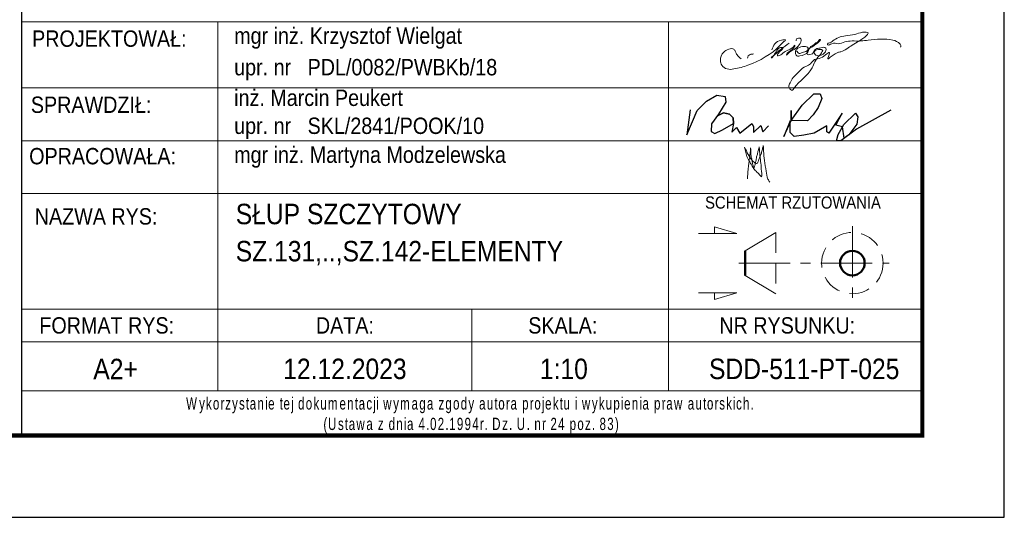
# Model space of a CAD drawing. Header units: millimetres. Extents: x -162 to 500, y 16347 to 16842.
# Tile 9 of 14: x 373 to 494, y 16347 to 16407. Entities that reach past the tile are written whole.
import ezdxf
from ezdxf.enums import TextEntityAlignment as Align

# ---------------------------------------------------------------- set-up
doc = ezdxf.new("R2010")
doc.units = ezdxf.units.MM
doc.header["$LTSCALE"] = 10
doc.linetypes.add('HIDDEN', pattern=[0.375, 0.25, -0.125])
doc.linetypes.add('MITTE', pattern=[2, 1.25, -0.25, 0.25, -0.25])
doc.layers.add('_FORMATKA', color=8, linetype='Continuous', plot=False)
for name, color, linetype, lineweight in [('_RAMKA', 7, 'Continuous', 35), ('_Tabelka', 7, 'Continuous', 25), ('PS_DIM', 4, 'Continuous', 13), ('PS_Hidden', 2, 'HIDDEN', 9), ('PS_MIDLINE', 5, 'MITTE', 13), ('PS_Pos', 1, 'Continuous', 15), ('PS_SOLID', 7, 'Continuous', 30), ('PS_TEXT', 3, 'Continuous', 18)]:
    doc.layers.add(name, color=color, linetype=linetype, lineweight=lineweight)
doc.styles.add('gil', font='txt', dxfattribs={"width": 0.9})

# ---------------------------------------------------------------- blocks, each defined once
blk = doc.blocks.new('*U502')
at = {"layer": '_FORMATKA', "lineweight": -3}
blk.add_lwpolyline([(-650, 0), (0, 0), (0, 420), (-650, 420)], close=True, dxfattribs=at)
at = {"layer": '_RAMKA', "lineweight": -3, "const_width": 0.5}
blk.add_lwpolyline([(-620, 10), (-10, 10), (-10, 410), (-620, 410)], close=True, dxfattribs=at)
blk = doc.blocks.new('A$C077725B1')
at = {"layer": 'PS_SOLID', "color": 5, "lineweight": 25}
for points in [[(0.45, 3.96), (0, 0.74), (1.35, 3.86), (2.53, 5.09), (3.87, 5.86), (4.96, 5.66), (5.03, 4.97), (4.09, 3.39), (3.17, 2.17), (3.12, 1.2), (3.6, 0.93), (4.61, 1.41), (5.99, 2.21), (5.97, 2.95), (5.49, 3.43), (4.71, 3.58), (3.95, 3.2), (4.71, 3.58), (5.49, 3.43), (5.97, 2.95), (5.99, 2.21), (5.79, 1.09), (6.4, 1.71), (6.83, 0.96), (8.36, 2.21), (8.58, 1.82), (8.58, 1.03), (9.53, 1.97), (9.77, 1.14), (10.51, 1.89)], [(26.25, 3.91), (21.8, 1.47), (19.81, 0), (19.26, 0), (19.47, 0.79), (20.21, 2.08), (21.68, 3.55), (21.99, 3.05), (21.86, 2.14), (20.81, 0.74), (20.25, 0.33), (20.03, 1.78), (19.17, 1.98), (19.96, 3.54), (18.27, 0.97), (18, 1.12), (18, 1.91), (16.37, 0.97), (15.05, 0.72), (13.81, 0.54), (13.29, 1.06), (13.29, 2.56), (12.47, 0.52), (13.42, 2.59), (13.42, 3.89), (13.42, 2.59), (14.85, 4.56), (16.34, 6.04), (17.15, 6.01), (17.36, 5.44), (16.89, 4.25), (16.25, 3.31), (15.51, 2.56), (13.42, 2.59)]]:
    blk.add_lwpolyline(points, dxfattribs=at)
blk = doc.blocks.new('tabela_rys')
at = {"layer": '_Tabelka', "color": 251, "lineweight": 15}
for p, q in [((21.62, 58.32), (131.62, 58.32)), ((21.62, 58.32), (131.62, 58.32)), ((45.62, 58.32), (45.62, 37.33)), ((100.62, 58.32), (100.62, 37.33)), ((21.62, 50.24), (131.62, 50.24)), ((21.62, 43.79), (131.62, 43.79)), ((21.62, 37.33), (131.62, 37.33)), ((21.62, 37.33), (131.62, 37.33)), ((21.62, 37.33), (131.62, 37.33)), ((21.62, 37.33), (131.62, 37.33)), ((21.62, 37.33), (131.62, 37.33)), ((21.62, 37.33), (131.62, 37.33)), ((21.62, 37.33), (131.62, 37.33)), ((21.62, 37.33), (131.62, 37.33)), ((45.62, 37.33), (45.62, 23.22)), ((100.62, 37.33), (100.62, 13.22)), ((21.62, 23.22), (131.62, 23.22)), ((131.62, 23.22), (21.62, 23.22)), ((45.62, 23.22), (45.62, 13.22)), ((76.62, 23.22), (76.62, 13.22)), ((21.62, 19.22), (131.62, 19.22)), ((21.62, 13.22), (131.62, 13.22))]:
    blk.add_line(p, q, dxfattribs=at)
at = {"layer": '_Tabelka', "color": 251, "lineweight": 30}
blk.add_lwpolyline([(131.62, 123.55), (21.62, 123.55), (21.62, 7.77), (131.62, 7.77)], close=True, dxfattribs=at)
at = {"layer": 'PS_DIM', "color": 5, "true_color": 0x1d16e9}
for points in [[(116.27, 54.78), (116.4, 54.56), (116.58, 54.45), (116.96, 54.56), (117.27, 54.64), (117.58, 54.82), (117.66, 55.11), (117.19, 55.3), (116.43, 55.09), (116.18, 54.85), (116.11, 54.56), (116.28, 54.15), (116.65, 54.15), (117.64, 54.62), (118.01, 55.28), (118.3, 55.44), (118.6, 55.74), (118.91, 55.92), (119.04, 56.14), (119.09, 56.16), (118.24, 55.3), (117.84, 55.07), (117.57, 54.61), (117.57, 54.35), (118.03, 54.35), (118.3, 54.51), (118.35, 54.72), (118.63, 54.99), (119.09, 55.11), (119.38, 55.19), (119.72, 55.19), (119.86, 54.94), (119.56, 54.42), (119.25, 54.24), (118.63, 54.24), (118.45, 54.43), (118.39, 54.64), (119.46, 54.8), (119.3, 54.52), (119.18, 54.31), (118.99, 54.13), (118.15, 52.67), (115.93, 50.15), (115.75, 49.97), (115.52, 50.04), (115.33, 50.36), (115.46, 50.86), (115.83, 51.49), (116.51, 52.17), (116.97, 52.63), (117.94, 53.19), (118.45, 53.7), (119.24, 53.91), (120.28, 54.51), (120.08, 53.78), (120.47, 54.09), (120.72, 54.24), (120.96, 54.38), (121.28, 54.56), (121.66, 54.66), (123.03, 55.46), (124.83, 56.69), (124.99, 56.96), (124.75, 57.03), (124.29, 57.03), (123.37, 56.78), (122.22, 56.61), (121.4, 56.39), (120.69, 55.98), (120.26, 55.73), (120.02, 55.6), (120.05, 55.5), (120.57, 55.64), (121.34, 55.64), (122.15, 55.85), (123.03, 55.97), (124.11, 55.97), (125.01, 56.08), (128, 56.08), (128.89, 55.57), (128.97, 55.25), (128.95, 55.23)], [(109.48, 53.8), (108.99, 54.29), (108.79, 54.65), (108.6, 54.97), (107.99, 54.97), (107.36, 54.6), (106.97, 53.57), (107.12, 53.03), (107.77, 52.55), (108.62, 52.55), (110.32, 53), (114.18, 55.37), (114.63, 55.81), (114.9, 56.08), (114.41, 56.08), (113.23, 54.9)], [(115.36, 55.7), (113.22, 53.93), (113.18, 53.9), (113.18, 53.98), (113.33, 54.13), (113.56, 54.36), (114.45, 55.17), (114.55, 55.14), (113.99, 54.42), (113.95, 54.18), (114.03, 54.16), (114.58, 54.48), (115.19, 54.83), (115.46, 54.98), (115.73, 55.14), (115.95, 55.36), (116.04, 55.45), (116.06, 55.39), (116.02, 55.28), (115.29, 54.61), (115.06, 54.38), (115.02, 54.23), (115.14, 54.35), (115.64, 54.75), (116.77, 55.82), (116.82, 56), (116.82, 56.17), (116.69, 56.3), (116.5, 56.3), (116.26, 56.24), (116.23, 56.11), (116.23, 56)], [(111.02, 54.38), (110.58, 54.31), (110.37, 54.14), (110.28, 53.86)], [(109.92, 42.99), (110.36, 42.1), (110.66, 41.59), (111.09, 41.15), (111.38, 40.99), (111.66, 41.47), (111.96, 42.25), (112.08, 42.76), (112.2, 43.19)], [(111.71, 43.01), (111.79, 41.97), (111.9, 41.03), (111.99, 40.03), (111.99, 39.38), (111.65, 39.72), (111.22, 40.15), (110.84, 40.68), (110.65, 41.02), (110.26, 41.69), (110.08, 42.33), (109.92, 42.99)], [(110.26, 39.14), (110.35, 40.27), (110.43, 40.94), (110.49, 41.47), (110.59, 42.26), (110.65, 42.75), (110.65, 42.9)], [(110.65, 42.9), (110.68, 42.38), (110.68, 42.14), (110.7, 41.97), (110.71, 41.9), (110.76, 41.68), (110.81, 41.47), (110.84, 41.29), (110.91, 40.88), (111.01, 40.53), (111.04, 40.47), (111.14, 40.66), (111.22, 40.95), (111.29, 41.28), (111.38, 41.81), (111.5, 42.26), (111.6, 42.66), (111.71, 43.03)], [(112.2, 43.19), (112.23, 42.5), (112.33, 41.38), (112.56, 40.06), (112.77, 39.1), (112.98, 38.73)]]:
    blk.add_spline(points, degree=3, dxfattribs=at)
at = {"layer": 'PS_Hidden'}
blk.add_line((113.73, 32.58), (113.73, 25.08), dxfattribs=at)
blk.add_circle((123.07, 28.83), 3.75, dxfattribs=at)
at = {"layer": 'PS_MIDLINE', "ltscale": 0.5}
for p, q in [((123.07, 33.33), (123.07, 24.33)), ((109.23, 28.83), (127.57, 28.83))]:
    blk.add_line(p, q, dxfattribs=at)
at = {"layer": 'PS_Pos'}
for p, q in [((109.98, 30.33), (113.73, 32.58)), ((113.73, 25.08), (109.98, 27.33))]:
    blk.add_line(p, q, dxfattribs=at)
at = {"layer": 'PS_Pos', "lineweight": 50}
blk.add_line((109.98, 27.33), (109.98, 30.33), dxfattribs=at)
at = {"layer": 'PS_SOLID', "lineweight": 50}
blk.add_line((109.98, 30.33), (109.98, 27.33), dxfattribs=at)
blk.add_circle((123.07, 28.83), 1.5, dxfattribs=at)
blk.add_circle((123.07, 28.83), 1.5, dxfattribs=at)
at = {"layer": 'PS_TEXT', "color": 7}
for p, q in [((108.95, 32.44), (106.22, 33.26)), ((106.22, 33.26), (106.22, 32.44)), ((108.95, 32.44), (104.3, 32.44)), ((108.95, 25.21), (104.3, 25.21)), ((108.95, 25.21), (106.22, 24.39)), ((106.22, 24.39), (106.22, 25.21))]:
    blk.add_line(p, q, dxfattribs=at)
at = {"layer": 'PS_Pos', "color": 7, "xscale": 0.9500000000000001, "yscale": 0.9500000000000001, "zscale": 0.9500000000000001}
blk.add_blockref('A$C077725B1', (102.85, 43.79), dxfattribs=at)
at = {"layer": '_Tabelka', "color": 12, "style": 'gil', "width": 0.9}
for s, p in [('PROJEKTOWAŁ: ', (32.69, 56.26)), ('SPRAWDZIŁ: ', (30.47, 48.18)), ('OPRACOWAŁA: ', (31.87, 41.9)), ('NAZWA RYS:', (30.74, 34.54))]:
    blk.add_text(s, height=2, dxfattribs=at).set_placement(p, align=Align.MIDDLE)
at = {"layer": '_Tabelka', "color": 7, "style": 'gil', "width": 0.9}
for s, p in [('mgr inż. Krzysztof Wielgat', (47.6, 56.62)), ('upr. nr   PDL/0082/PWBKb/18 ', (47.6, 52.77)), ('inż. Marcin Peukert', (47.6, 49.03)), ('upr. nr   SKL/2841/POOK/10 ', (47.6, 45.61)), ('mgr inż. Martyna Modzelewska', (47.6, 42.08))]:
    blk.add_text(s, height=2, dxfattribs=at).set_placement(p, align=Align.MIDDLE_LEFT)
at = {"layer": '_Tabelka', "color": 251, "style": 'gil', "width": 0.9}
for s, p in [('FORMAT RYS:', (32.04, 21.22)), ('DATA:', (61.12, 21.22)), ('SKALA:', (87.72, 21.22)), ('NR RYSUNKU:', (115.12, 21.22))]:
    blk.add_text(s, height=2, dxfattribs=at).set_placement(p, align=Align.MIDDLE)
at = {"layer": '_Tabelka', "color": 7, "lineweight": 13, "insert": (22.63, 10.21), "char_height": 1.5, "attachment_point": 4, "style": 'gil'}
blk.add_mtext_dynamic_manual_height_columns('\\pi19.10122;{\\W0.7;\\T1.2;Wykorzystanie tej dokumentacji wymaga zgody autora projektu i wykupienia praw autorskich.\\P\\pi35.86535;(Ustawa z dnia 4.02.1994r. Dz. U. nr 24 poz. 83)}', width=107.5936, gutter_width=12.5, heights=[0], dxfattribs=at)
at = {"layer": '_Tabelka', "color": 7, "style": 'gil', "width": 0.9}
for p in [(47.79, 34.83), (47.79, 30.29), (47.79, 26.06)]:
    blk.add_attdef('NAZWA_RYS:', text='', height=2.5, dxfattribs=at).set_placement(p, align=Align.MIDDLE_LEFT)
blk.add_attdef('FORMAT', text='', height=2.5, dxfattribs=at).set_placement((33.12, 15.91), align=Align.MIDDLE)
at = {"layer": '_Tabelka', "color": 7, "style": 'gil', "width": 0.9, "flags": 8}
for tag, p in [('DATA', (61.11, 15.91)), ('SKALA', (87.85, 15.91)), ('NR_RYSUNKU', (117.18, 15.91))]:
    blk.add_attdef(tag, text='', height=2.5, dxfattribs=at).set_placement(p, align=Align.MIDDLE)
at = {"layer": 'PS_TEXT', "color": 7, "insert": (100.88, 36.98), "char_height": 1.5, "width": 31.0028, "attachment_point": 1, "style": 'gil'}
blk.add_mtext('\\pi4.20993;SCHEMAT RZUTOWANIA', dxfattribs=at)

msp = doc.modelspace()

# ---------------------------------------------------------------- block references
at = {"layer": 'PS_DIM'}
msp.add_blockref('*U502', (493.6, 16346.61), dxfattribs=at)
at = {"layer": 'PS_DIM', "color": 7}
ref = msp.add_blockref('tabela_rys', (351.98, 16348.84), dxfattribs=at)
ref.add_attrib('FORMAT', 'A2+', dxfattribs={"layer": '_Tabelka', "color": 7, "height": 2.5, "style": 'gil', "width": 0.9}).set_placement((385.1, 16364.75), align=Align.MIDDLE)
ref.add_attrib('DATA', '12.12.2023', dxfattribs={"layer": '_Tabelka', "color": 7, "height": 2.5, "style": 'gil', "width": 0.9, "flags": 8}).set_placement((413.1, 16364.75), align=Align.MIDDLE)
ref.add_attrib('SKALA', '1:10', dxfattribs={"layer": '_Tabelka', "color": 7, "height": 2.5, "style": 'gil', "width": 0.9, "flags": 8}).set_placement((439.83, 16364.75), align=Align.MIDDLE)
ref.add_attrib('NR_RYSUNKU', 'SDD-511-PT-025', dxfattribs={"layer": '_Tabelka', "color": 7, "height": 2.5, "style": 'gil', "width": 0.9, "flags": 8}).set_placement((469.17, 16364.75), align=Align.MIDDLE)
ref.add_attrib('NAZWA_RYS:', 'SŁUP SZCZYTOWY', dxfattribs={"layer": '_Tabelka', "color": 7, "height": 2.5, "style": 'gil', "width": 0.9}).set_placement((399.77, 16383.67), align=Align.MIDDLE_LEFT)
ref.add_attrib('NAZWA_RYS:', 'SZ.131,..,SZ.142-ELEMENTY', dxfattribs={"layer": '_Tabelka', "color": 7, "height": 2.5, "style": 'gil', "width": 0.9}).set_placement((399.77, 16379.13), align=Align.MIDDLE_LEFT)

doc.saveas('drawing.dxf')
